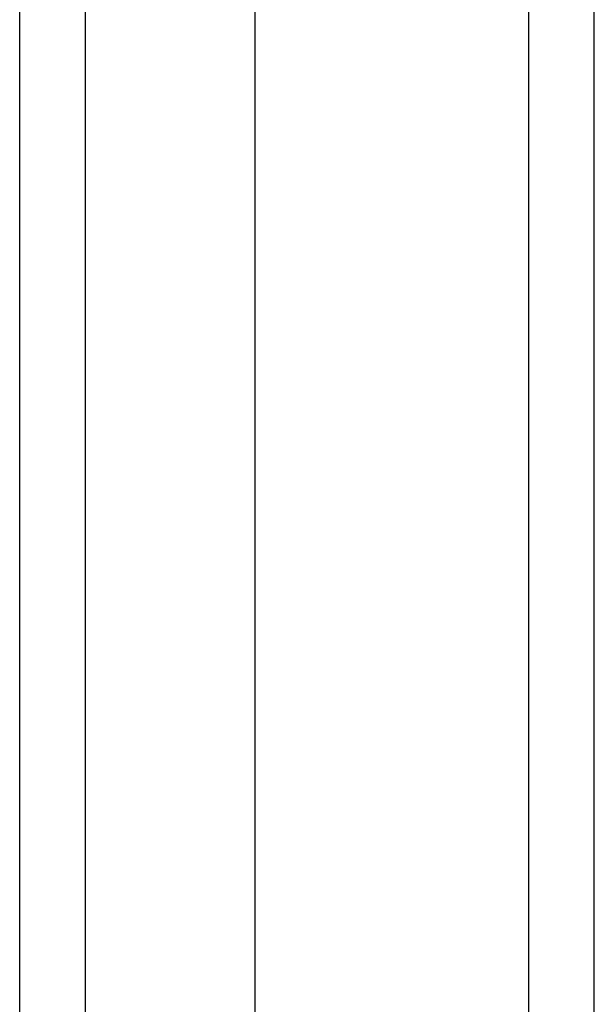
# Model space of a CAD drawing. Header units: inches. Extents: x 17 to 237, y 17 to 149.
# Tile 50 of 113: x 140.97 to 141.836, y 84.373 to 85.858. Entities that reach past the tile are written whole.
import ezdxf

# ---------------------------------------------------------------- set-up
doc = ezdxf.new("R2010")
doc.units = ezdxf.units.IN
doc.header["$MEASUREMENT"] = 0
doc.layers.add('Visible Edges(ANSI)', color=7, linetype='Continuous', lineweight=25)
doc.layers.add('Visible Tangent Edges(ANSI)', color=7, linetype='Continuous', lineweight=25)

msp = doc.modelspace()

# ---------------------------------------------------------------- linework, layer by layer
at = {"layer": 'Visible Edges(ANSI)'}
for p, q in [((141.8357, 60.2652), (141.8357, 108.0672)), ((140.9695, 61.0633), (140.9695, 107.2691)), ((141.3239, 107.2691), (141.3239, 61.0633))]:
    msp.add_line(p, q, dxfattribs=at)
at = {"layer": 'Visible Tangent Edges(ANSI)'}
for p, q in [((141.7367, 108.0672), (141.7367, 60.2652)), ((141.0685, 60.9333), (141.0685, 107.3991))]:
    msp.add_line(p, q, dxfattribs=at)

doc.saveas('drawing.dxf')
